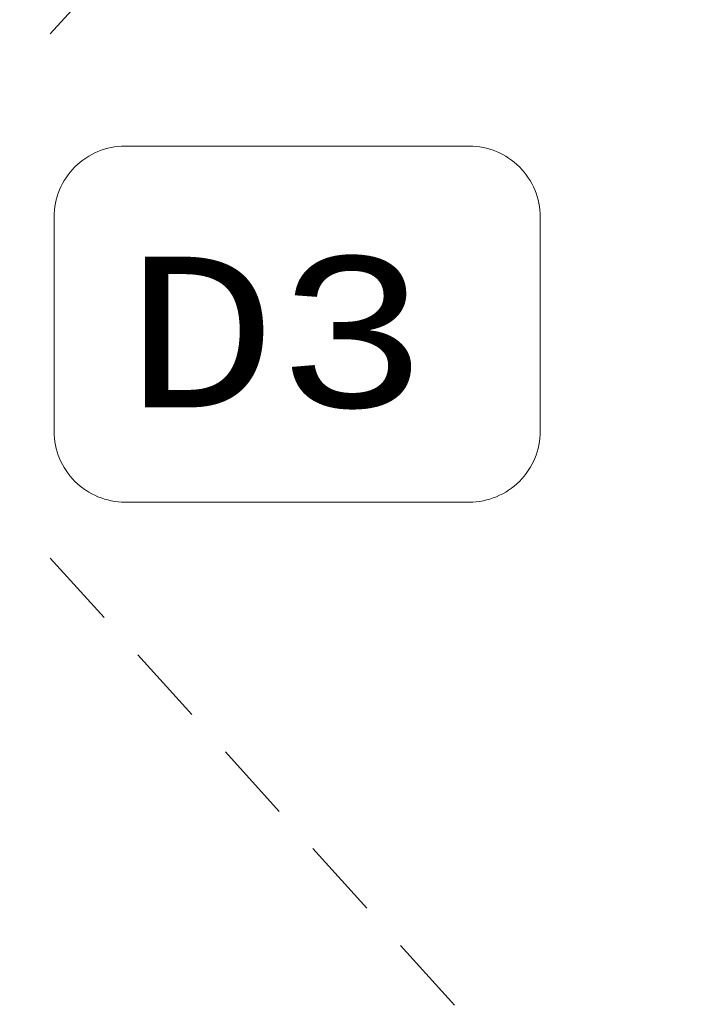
# Model space of a CAD drawing. Header units: millimetres. Extents: x -12989 to 381814, y -50461 to 30884.
# Tile 59 of 111: x 369516 to 370196, y -45661 to -44681. Entities that reach past the tile are written whole.
import ezdxf

# ---------------------------------------------------------------- set-up
doc = ezdxf.new("R2010")
doc.units = ezdxf.units.MM
doc.header["$MEASUREMENT"] = 0
doc.linetypes.add('Wipeout_Contour', pattern=[1000, 0, -1000])
for name, color, linetype, lineweight in [('A_OZN_ODNOSNIKI_Nr_pióra__46', 7, 'Continuous', 15), ('A_OZN_ODNOSNIKI_Nr_pióra__85', 7, 'Continuous', 13), ('Nowe_A_WYM_Nr_pióra__1', 7, 'Continuous', 13), ('Nowe_A_WYM_Nr_pióra__45', 7, 'Continuous', 15), ('Nowe_A_WYM_Nr_pióra__85', 7, 'Continuous', 13), ('Nowe_Drzwi Archicad_Nr_pióra__3', 7, 'Continuous', 13)]:
    doc.layers.add(name, color=color, linetype=linetype, lineweight=lineweight)
for name, color, linetype in [('Nowe_04-ŚCIANY DZIAŁOWE', 7, 'Continuous'), ('Nowe_A_WYM', 7, 'Continuous'), ('Nowe_Drzwi Archicad', 7, 'Continuous')]:
    doc.layers.add(name, color=color, linetype=linetype)
doc.styles.add('STYL_AUTOMATYCZNY_4', font='arial.ttf')
doc.styles.add('STYL_AUTOMATYCZNY_6', font='txt')
doc.dimstyles.new('STYL_AUTOMATYCZNY__2', dxfattribs={"dimtxt": 139.999998, "dimasz": 57, "dimexe": 0.18, "dimexo": 0.0625, "dimgap": 0, "dimtad": 1, "dimdec": 0, "dimlfac": 0.1, "dimzin": 0, "dimdsep": 46, "dimtxsty": 'STYL_AUTOMATYCZNY_4', "dimblk": 'ARROWHEAD_6', "dimblk1": 'ARROWHEAD_6', "dimblk2": 'ARROWHEAD_6', "dimcen": 0.09, "dimse1": 1, "dimse2": 1, "dimclrd": 7, "dimclre": 7, "dimclrt": 7, "dimadec": 0, "dimazin": 0, "dimtfac": 1, "dimtdec": 4, "dimtmove": 0, "dimatfit": 3, "dimfxl": 0, "dimtolj": 1, "dimtzin": 0, "dimarcsym": 0})

# ---------------------------------------------------------------- blocks, each defined once
blk = doc.blocks.new('ElemPrzekroju_4_1', base_point=(363535.4, -45960.59))
at = {"color": 254, "linetype": 'Wipeout_Contour', "lineweight": 0, "ltscale": 25184793.98738486}
blk.add_wipeout([(365515.4, -43960.59), (365535.4, -43980.59), (365535.4, -44940.59), (365523.94, -44952.06), (365527.48, -44953.52), (365530.4, -44960.59), (365527.48, -44967.66), (365523.94, -44969.13), (365535.4, -44980.59), (365535.4, -45940.59), (365515.4, -45960.59), (365578.89, -45960.59), (365578.89, -43900.59), (366588.89, -43900.59), (366588.89, -45960.59), (366905.4, -45960.59), (366905.4, -43900.59), (367915.4, -43900.59), (367915.4, -45960.59), (369255.25, -45960.59), (369255.25, -43900.59), (370265.25, -43900.59), (370265.25, -45960.59), (370385.25, -45960.59), (370385.25, -44960.59), (370378.18, -44957.66), (370375.25, -44950.59), (370378.18, -44943.52), (370385.25, -44940.59), (370385.25, -42960.59), (370319.9, -42960.59), (370319.9, -42955.59), (370316.9, -42955.59), (370316.9, -42960.59), (369716.9, -42960.59), (369716.9, -42955.59), (369713.9, -42955.59), (369713.9, -42960.59), (369113.9, -42960.59), (369113.9, -42955.59), (369110.9, -42955.59), (369110.9, -42960.59), (368510.9, -42960.59), (368510.9, -42955.59), (368509.4, -42955.59), (368507.9, -42955.59), (368507.9, -42960.59), (367907.9, -42960.59), (367907.9, -42955.59), (367904.9, -42955.59), (367904.9, -42960.59), (367304.9, -42960.59), (367304.9, -42955.59), (367303.4, -42955.59), (367301.9, -42955.59), (367301.9, -42960.59), (366701.9, -42960.59), (366701.9, -42955.59), (366698.9, -42955.59), (366698.9, -42960.59), (366098.9, -42960.59), (366098.9, -42955.59), (366097.4, -42955.59), (366095.9, -42955.59), (366095.9, -42960.59), (365515.4, -42960.59), (365535.4, -42980.59), (365535.4, -43940.59)], dxfattribs=at).dxf.layer = 'Nowe_04-ŚCIANY DZIAŁOWE'
blk = doc.blocks.new('ElemPrzekroju_8_1', base_point=(363535.4, -45960.59))
at = {"layer": 'Nowe_Drzwi Archicad_Nr_pióra__3', "color": 7, "linetype": 'Continuous', "lineweight": 13}
for p, q in [((369599.81, -44635.47), (369546.14, -44694.8)), ((369599.81, -45275.71), (369546.14, -45216.38)), ((369687.01, -45372.13), (369633.35, -45312.8)), ((369774.22, -45468.54), (369720.56, -45409.21)), ((369861.43, -45564.95), (369807.76, -45505.62)), ((369948.63, -45661.36), (369894.97, -45602.03))]:
    blk.add_line(p, q, dxfattribs=at)
blk = doc.blocks.new('*D198', base_point=(363535.4, -45960.59))
at = {"layer": 'Nowe_A_WYM_Nr_pióra__45', "color": 7, "linetype": 'Continuous', "lineweight": 15}
for p, q in [((362283.29, -37900.67), (362223.29, -37840.67)), ((362223.29, -45950.59), (362283.29, -46010.59))]:
    blk.add_line(p, q, dxfattribs=at)
at = {"layer": 'Nowe_A_WYM_Nr_pióra__85', "color": 7, "linetype": 'Continuous', "lineweight": 13}
for p, q in [((362253.29, -37870.67), (362253.29, -37825.67)), ((362309.54, -37870.67), (362197.04, -37870.67)), ((362253.29, -45980.59), (362253.29, -37870.67)), ((362309.54, -45980.59), (362197.04, -45980.59)), ((362253.29, -46025.59), (362253.29, -45980.59))]:
    blk.add_line(p, q, dxfattribs=at)
at = {"layer": 'Nowe_A_WYM_Nr_pióra__1', "color": 7, "lineweight": 13, "insert": (362225.29, -42078.68), "char_height": 140, "attachment_point": 7, "rotation": 90, "style": 'STYL_AUTOMATYCZNY_4'}
blk.add_mtext('\\A1;{\\pql;\\fArial|b0|i0|c238|p0;\\W1.000000;811}', dxfattribs=at)
blk = doc.blocks.new('ARROWHEAD_6')
at = {"color": 0, "linetype": 'Continuous', "lineweight": 0}
for p, q in [((-0.5, -0.5), (0.5, 0.5)), ((0, 0), (-1, 0))]:
    blk.add_line(p, q, dxfattribs=at)

msp = doc.modelspace()

# ---------------------------------------------------------------- block references
at = {"layer": 'Nowe_04-ŚCIANY DZIAŁOWE', "lineweight": 0}
msp.add_blockref('ElemPrzekroju_4_1', (363535.4, -45960.59), dxfattribs=at)

# ---------------------------------------------------------------- next in the draw order: block references
at = {"layer": 'Nowe_Drzwi Archicad', "lineweight": 0}
msp.add_blockref('ElemPrzekroju_8_1', (363535.4, -45960.59), dxfattribs=at)

# ---------------------------------------------------------------- next in the draw order: dimensions: what is measured, and where the dimension line sits
at = {"layer": 'Nowe_A_WYM', "color": 7, "linetype": 'Continuous', "lineweight": 13}
dim = msp.add_linear_dim(base=(362253.29, -37870.67), p1=(363585.4, -45980.59), p2=(371035.4, -37870.67), angle=90, dimstyle='STYL_AUTOMATYCZNY__2', dxfattribs=at)
dim.commit()
dim.dimension.update_dxf_attribs({"geometry": '*D198', "text_midpoint": (362155.29, -41918.86), "dimtype": 160, "text_rotation": 90})

# ---------------------------------------------------------------- next in the draw order: wipeouts: each hides what was drawn before it
at = {"color": 7, "linetype": 'Continuous', "lineweight": 15, "ltscale": 3352435.587731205}
msp.add_wipeout([(369550.09, -45090.17), (369620.68, -45160.76), (369963.38, -45160.76), (370033.97, -45090.17), (370033.97, -44877), (369963.38, -44806.41), (369620.68, -44806.41), (369550.09, -44877)], dxfattribs=at).dxf.layer = 'A_OZN_ODNOSNIKI_Nr_pióra__46'

# ---------------------------------------------------------------- next in the draw order: linework, layer by layer
at = {"layer": 'A_OZN_ODNOSNIKI_Nr_pióra__85', "color": 7, "linetype": 'Continuous', "lineweight": 13, "flags": 128}
msp.add_lwpolyline([(369550.09, -45090.17, 0.414214), (369620.68, -45160.76), (369963.38, -45160.76, 0.414214), (370033.97, -45090.17), (370033.97, -44877, 0.414214), (369963.38, -44806.41), (369620.68, -44806.41, 0.414214), (369550.09, -44877), (369550.09, -45090.17)], format="xyb", close=True, dxfattribs=at)

# ---------------------------------------------------------------- next in the draw order: texts
at = {"layer": 'A_OZN_ODNOSNIKI_Nr_pióra__46', "color": 7, "linetype": 'Continuous', "lineweight": 15, "insert": (369620.68, -44992.55), "char_height": 150, "attachment_point": 4, "style": 'STYL_AUTOMATYCZNY_6'}
msp.add_mtext('\\A1;{\\pql;\\fCourier CE|b0|i0|c0|p0;\\W1.000000;D3}', dxfattribs=at)

doc.saveas('drawing.dxf')
